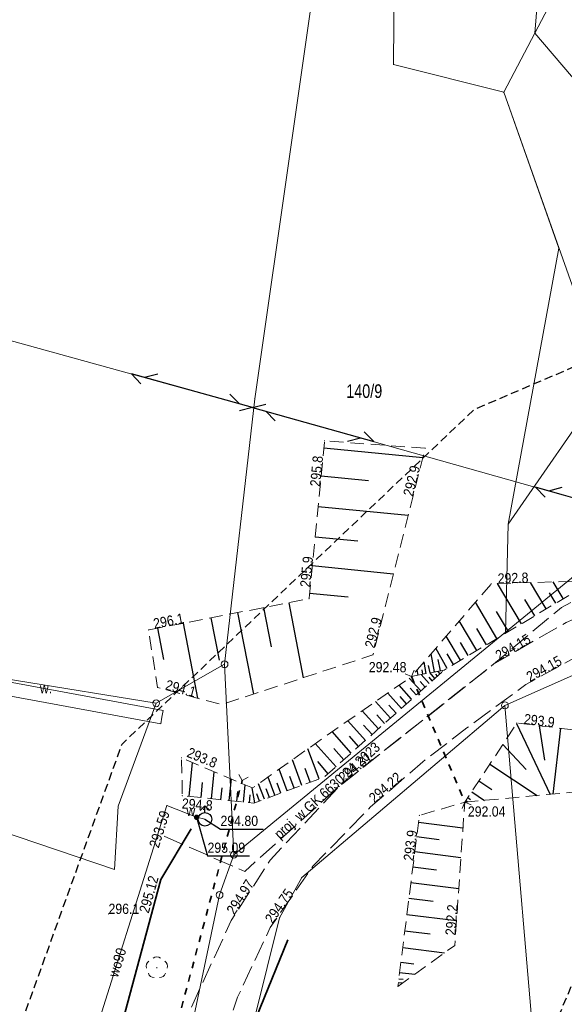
# Model space of a CAD drawing. Header units: metres. Extents: x 7423100 to 7429434, y 5527887 to 5533362.
# Tile 29 of 43: x 7427194 to 7427234, y 5531649 to 5531722. Entities that reach past the tile are written whole.
import ezdxf
from ezdxf.enums import TextEntityAlignment as Align

# ---------------------------------------------------------------- set-up
doc = ezdxf.new("R2010")
doc.units = ezdxf.units.M
doc.header["$MEASUREMENT"] = 0
for name, pattern in [('1.0_0.5', [1.5, 1, -0.5]), ('1.5_0.5', [2, 1.5, -0.5]), ('2', [0.9, 0.6, -0.3]), ('219-500', [0]), ('otkz_500', [1, 0.5, -0.5]), ('sutp_500', [0])]:
    doc.linetypes.add(name, pattern=pattern)
doc.layers.get('0').update_dxf_attribs({"color": 2, "linetype": 'CONTINUOUS', "lineweight": 5})
for name, color, linetype in [('000 Inne (niezydentyfikowane)', 7, 'CONTINUOUS'), ('202-punkt graniczny', 7, 'CONTINUOUS'), ('203-punkt graniczny', 7, 'CONTINUOUS'), ('211-numer działki ewidencyjnej', 7, 'CONTINUOUS'), ('217-kontur klasyfikacyjny', 7, 'CONTINUOUS'), ('218-kontur użytku gruntowego', 7, 'CONTINUOUS'), ('219-działka ewidencyjna', 7, 'CONTINUOUS'), ('drzewo liściaste', 7, 'CONTINUOUS'), ('hydrant', 7, 'CONTINUOUS'), ('jezdnia', 7, 'CONTINUOUS'), ('ogrodzenie trwałe', 7, 'CONTINUOUS'), ('pikieta naturalna', 7, 'CONTINUOUS'), ('pikieta naturalna-Atr2', 7, 'CONTINUOUS'), ('pikieta sztuczna', 7, 'CONTINUOUS'), ('pikieta sztuczna-Atr2', 7, 'CONTINUOUS'), ('przepust', 7, 'CONTINUOUS'), ('przewód telekomunikacyjny napowietrzny', 7, 'CONTINUOUS'), ('przewód wodociągowy', 7, 'CONTINUOUS'), ('przewód wodociągowy - ob. projektowany', 7, 'CONTINUOUS'), ('przewód wodociągowy - ob. projektowany-Atr1', 7, 'CONTINUOUS'), ('przewód wodociągowy-Atr1', 7, 'CONTINUOUS'), ('rzedna', 7, 'CONTINUOUS'), ('rzedna-Atr2', 7, 'CONTINUOUS'), ('rów melioracyjny (linia)', 7, 'CONTINUOUS'), ('rów melioracyjny (linia)-Atr17', 7, 'CONTINUOUS'), ('skarpa nieumocniona', 7, 'CONTINUOUS'), ('Zakres', 7, 'CONTINUOUS'), ('zasuwa lub zawór', 7, 'CONTINUOUS'), ('zasuwa lub zawór-Atr17', 7, 'CONTINUOUS')]:
    doc.layers.add(name, color=color, linetype=linetype)
doc.styles.get("Standard").update_dxf_attribs({"font": 'Working1250.shx', "width": 0.75})
doc.linetypes.add('902-500', pattern='A,3.75,0,[1,ksztalty.shx,S=0.5,R=0,X=0,Y=0],3.75', length=7.5)

# ---------------------------------------------------------------- blocks, each defined once
blk = doc.blocks.new('203')
at = {"linetype": 'Continuous', "lineweight": 0}
h = blk.add_hatch(color=0, dxfattribs=at)
edge = h.paths.add_edge_path()
edge.add_arc((0, 0), 0.045, 0, 360)
blk = doc.blocks.new('202')
at = {"color": 0, "linetype": 'Continuous', "lineweight": 0}
blk.add_circle((0, 0), 0.25, dxfattribs=at)
blk = doc.blocks.new('SUWH')
at = {"color": 0, "linetype": 'Continuous'}
for p in [(-0.354, 0.646), (0, 0.5), (0.354, 0.646)]:
    blk.add_line(p, (0, 1), dxfattribs=at)
blk.add_circle((0, 0), 0.5, dxfattribs=at)
blk = doc.blocks.new('PW01')
at = {"linetype": 'Continuous', "lineweight": 13}
h = blk.add_hatch(color=0, dxfattribs=at)
edge = h.paths.add_edge_path()
edge.add_arc((0, 0), 0.045, 0, 360)
blk = doc.blocks.new('IB05')
at = {"color": 0, "linetype": 'Continuous', "lineweight": 13}
for q in [(0.354, 0.354), (0.354, -0.354)]:
    blk.add_line((0, 0), q, dxfattribs=at)
blk = doc.blocks.new('OP021')
at = {"linetype": 'Continuous', "lineweight": 13}
h = blk.add_hatch(color=0, dxfattribs=at)
edge = h.paths.add_edge_path()
edge.add_arc((0, 0), 0.05, 0, 360)
at = {"color": 0, "linetype": 'Continuous', "lineweight": 13}
for centre, start, end in [((0, 0.4), 49.272, 130.728), ((-0.38, 0.124), 121.308, 202.548), ((0.38, 0.124), 337.452, 58.692), ((-0.235, -0.324), 193.221, 274.871), ((0.235, -0.324), 265.129, 346.779)]:
    blk.add_arc(centre, 0.4, start, end, dxfattribs=at)
blk = doc.blocks.new('US25')
at = {"linetype": 'Continuous', "lineweight": 0}
h = blk.add_hatch(color=0, dxfattribs=at)
edge = h.paths.add_edge_path()
edge.add_arc((0, 0), 0.2, 0, 360)
blk = doc.blocks.new('SUTP')
at = {"color": 0, "linetype": 'Continuous'}
for p, q in [((0, 0), (0.866, 0.5)), ((0, 0), (9.232, 0)), ((1.866, -0.5), (1, 0)), ((7.366, -0.5), (8.232, 0)), ((9.232, 0), (8.366, 0.5))]:
    blk.add_line(p, q, dxfattribs=at)

msp = doc.modelspace()

# ---------------------------------------------------------------- linework, layer by layer
at = {"layer": '000 Inne (niezydentyfikowane)', "color": 7, "linetype": 'Continuous', "lineweight": 25, "flags": 128}
for points in [[(7427216.08, 5531690.2), (7427223.34, 5531689.49)], [(7427215.88, 5531688.14), (7427219.35, 5531687.8)], [(7427215.66, 5531685.89), (7427222.27, 5531685.24)], [(7427215.44, 5531683.67), (7427218.58, 5531683.36)], [(7427215.23, 5531681.55), (7427221.19, 5531680.96)], [(7427230.59, 5531677.29), (7427228.82, 5531680.23)], [(7427232.4, 5531678.38), (7427231.25, 5531680.31)], [(7427233.65, 5531679.13), (7427232.92, 5531680.35)], [(7427215.03, 5531679.53), (7427217.86, 5531679.25)], [(7427233.1, 5531678.79), (7427232.63, 5531679.56)], [(7427213.5, 5531678.83), (7427214.57, 5531673.33)], [(7427228.78, 5531676.21), (7427227.2, 5531678.86)], [(7427231.56, 5531677.87), (7427230.84, 5531679.07)], [(7427209.75, 5531678.1), (7427210.92, 5531672.13)], [(7427211.65, 5531678.47), (7427212.21, 5531675.6)], [(7427229.64, 5531676.72), (7427228.76, 5531678.19)], [(7427205.74, 5531677.32), (7427206.81, 5531671.83)], [(7427207.79, 5531677.72), (7427208.39, 5531674.61)], [(7427227.31, 5531675.33), (7427226.02, 5531677.49)], [(7427203.86, 5531676.96), (7427204.3, 5531674.67)], [(7427228.01, 5531675.74), (7427227.3, 5531676.94)], [(7427226.11, 5531674.61), (7427225.06, 5531676.37)], [(7427226.68, 5531674.95), (7427226.1, 5531675.92)], [(7427224.21, 5531673.75), (7427223.95, 5531675.08)], [(7427225.12, 5531674.01), (7427224.3, 5531675.49)], [(7427225.6, 5531674.3), (7427225.12, 5531675.09)], [(7427223.6, 5531673.63), (7427223.44, 5531674.48)], [(7427224.63, 5531673.83), (7427224.47, 5531674.66)], [(7427223.01, 5531673.52), (7427222.94, 5531673.9)], [(7427223.35, 5531673.58), (7427223.29, 5531673.91)], [(7427223.88, 5531673.69), (7427223.77, 5531674.22)], [(7427224.23, 5531673.28), (7427223.87, 5531673.68)], [(7427224.61, 5531673.61), (7427224.45, 5531673.8)], [(7427224.8, 5531673.78), (7427224.77, 5531673.82)], [(7427223.2, 5531672.36), (7427222.35, 5531673.3)], [(7427223.52, 5531672.64), (7427223.15, 5531673.06)], [(7427223.81, 5531672.9), (7427223.22, 5531673.56)], [(7427224.04, 5531673.11), (7427223.81, 5531673.37)], [(7427224.42, 5531673.45), (7427224.29, 5531673.59)], [(7427221.77, 5531671.08), (7427220.77, 5531672.2)], [(7427222.52, 5531671.75), (7427221.6, 5531672.78)], [(7427222.86, 5531672.06), (7427222.42, 5531672.55)], [(7427220.96, 5531670.36), (7427219.88, 5531671.58)], [(7427222.15, 5531671.42), (7427221.67, 5531671.96)], [(7427220.09, 5531669.58), (7427218.9, 5531670.91)], [(7427221.38, 5531670.73), (7427220.86, 5531671.32)], [(7427219.13, 5531668.73), (7427217.85, 5531670.17)], [(7427220.53, 5531669.98), (7427219.97, 5531670.61)], [(7427218.09, 5531667.8), (7427216.69, 5531669.37)], [(7427219.62, 5531669.16), (7427219, 5531669.85)], [(7427230.23, 5531669.97), (7427232.68, 5531664.77)], [(7427231.88, 5531669.81), (7427232.28, 5531667.29)], [(7427233.45, 5531669.62), (7427232.88, 5531664.79)], [(7427218.62, 5531668.27), (7427217.95, 5531669.03)], [(7427215.74, 5531665.9), (7427214.89, 5531668.1)], [(7427216.97, 5531666.8), (7427215.45, 5531668.5)], [(7427217.54, 5531667.31), (7427216.81, 5531668.13)], [(7427229.21, 5531668.43), (7427230.94, 5531666.6)], [(7427214.47, 5531665.43), (7427213.77, 5531667.31)], [(7427216.39, 5531666.28), (7427215.64, 5531667.19)], [(7427206.19, 5531664.62), (7427206.44, 5531667.11)], [(7427207.83, 5531664.45), (7427208.03, 5531666.43)], [(7427213.39, 5531665.03), (7427212.8, 5531666.62)], [(7427215.08, 5531665.66), (7427214.7, 5531666.68)], [(7427228.26, 5531666.99), (7427231.74, 5531664.69)], [(7427209.13, 5531664.32), (7427209.3, 5531665.9)], [(7427212.48, 5531664.7), (7427211.98, 5531666.04)], [(7427213.91, 5531665.23), (7427213.59, 5531666.09)], [(7427227.45, 5531665.76), (7427228.42, 5531665.12)], [(7427207.06, 5531664.53), (7427207.17, 5531665.64)], [(7427208.52, 5531664.38), (7427208.61, 5531665.26)], [(7427209.68, 5531664.26), (7427209.76, 5531664.97)], [(7427210.17, 5531664.21), (7427210.3, 5531665.47)], [(7427211, 5531664.15), (7427210.81, 5531665.26)], [(7427211.71, 5531664.41), (7427211.28, 5531665.55)], [(7427212.08, 5531664.55), (7427211.85, 5531665.17)], [(7427212.92, 5531664.86), (7427212.65, 5531665.59)], [(7427226.93, 5531664.96), (7427227.88, 5531664.33)], [(7427210.61, 5531664.16), (7427210.67, 5531664.73)], [(7427211.36, 5531664.28), (7427211.16, 5531664.8)], [(7427226.5, 5531664.32), (7427226.64, 5531664.22)], [(7427226.64, 5531664.53), (7427226.84, 5531664.39)], [(7427223.03, 5531662.73), (7427226.29, 5531662.32)], [(7427222.89, 5531661.67), (7427224.55, 5531661.46)], [(7427222.76, 5531660.57), (7427226.14, 5531660.15)], [(7427222.61, 5531659.45), (7427224.34, 5531659.24)], [(7427222.47, 5531658.31), (7427225.98, 5531657.87)], [(7427222.32, 5531657.15), (7427224.11, 5531656.93)], [(7427222.18, 5531655.97), (7427225.82, 5531655.51)], [(7427222.02, 5531654.76), (7427223.88, 5531654.53)], [(7427221.87, 5531653.53), (7427224.93, 5531653.15)], [(7427221.73, 5531652.46), (7427222.69, 5531652.34)], [(7427221.58, 5531651.25), (7427221.89, 5531651.21)], [(7427221.64, 5531651.71), (7427222.75, 5531651.57)], [(7427221.51, 5531650.71), (7427221.53, 5531650.71)], [(7427221.55, 5531650.98), (7427221.87, 5531650.94)]]:
    msp.add_lwpolyline(points, dxfattribs=at)
at = {"layer": '217-kontur klasyfikacyjny', "color": 92, "linetype": 'Continuous', "lineweight": 18, "flags": 128}
for points in [[(7427232.77, 5531735.32), (7427231.56, 5531720.6)], [(7427211, 5531693.79), (7427216.46, 5531731.94)], [(7427216.46, 5531731.94), (7427211, 5531693.79)], [(7427221.19, 5531718.32), (7427221.29, 5531730.53)], [(7427231.56, 5531720.6), (7427229.28, 5531716.27)], [(7427229.28, 5531716.27), (7427221.19, 5531718.32)], [(7427233.33, 5531704.83), (7427229.28, 5531716.27)], [(7427229.28, 5531716.27), (7427233.33, 5531704.83)], [(7427229.61, 5531684.58), (7427233.33, 5531704.83)], [(7427233.33, 5531704.83), (7427229.61, 5531684.58)], [(7427208.79, 5531674.31), (7427211, 5531693.79)], [(7427211, 5531693.79), (7427208.79, 5531674.31)], [(7427229.42, 5531676.68), (7427240.19, 5531685.48)], [(7427229.42, 5531676.68), (7427229.61, 5531684.58)], [(7427229.61, 5531684.58), (7427229.42, 5531676.68)], [(7427214.09, 5531664.13), (7427229.42, 5531676.68)], [(7427238.46, 5531675.32), (7427229.37, 5531671.3)], [(7427203.77, 5531671.45), (7427183.25, 5531674.78)], [(7427183.25, 5531674.78), (7427203.77, 5531671.45)], [(7427203.77, 5531671.45), (7427208.79, 5531674.31)], [(7427208.79, 5531674.31), (7427203.77, 5531671.45)], [(7427200.97, 5531663.91), (7427203.77, 5531671.45)], [(7427203.77, 5531671.45), (7427200.97, 5531663.91)], [(7427229.37, 5531671.3), (7427214.45, 5531658.67)], [(7427200.71, 5531659.27), (7427200.97, 5531663.91)], [(7427200.97, 5531663.91), (7427200.71, 5531659.27)], [(7427209.47, 5531660.34), (7427214.09, 5531664.13)], [(7427190.8, 5531662.62), (7427200.71, 5531659.27)], [(7427200.71, 5531659.27), (7427190.8, 5531662.62)], [(7427208.42, 5531657.39), (7427209.47, 5531660.34)], [(7427214.45, 5531658.67), (7427212.83, 5531655.71)], [(7427202.51, 5531629.39), (7427208.42, 5531657.39)], [(7427212.83, 5531655.71), (7427210.09, 5531644.68)]]:
    msp.add_lwpolyline(points, dxfattribs=at)
at = {"layer": '218-kontur użytku gruntowego', "color": 3, "linetype": 'Continuous', "lineweight": 18, "flags": 128}
for points in [[(7427232.77, 5531735.32), (7427231.56, 5531720.6)], [(7427221.19, 5531718.32), (7427221.29, 5531730.53)], [(7427231.56, 5531720.6), (7427229.28, 5531716.27)], [(7427229.28, 5531716.27), (7427221.19, 5531718.32)], [(7427233.33, 5531704.83), (7427229.28, 5531716.27)], [(7427229.28, 5531716.27), (7427233.33, 5531704.83)], [(7427229.61, 5531684.58), (7427233.33, 5531704.83)], [(7427233.33, 5531704.83), (7427229.61, 5531684.58)], [(7427229.42, 5531676.68), (7427240.19, 5531685.48)], [(7427240.19, 5531685.48), (7427229.42, 5531676.68)], [(7427229.42, 5531676.68), (7427229.61, 5531684.58)], [(7427229.61, 5531684.58), (7427229.42, 5531676.68)], [(7427214.09, 5531664.13), (7427229.42, 5531676.68)], [(7427229.42, 5531676.68), (7427214.09, 5531664.13)], [(7427238.46, 5531675.32), (7427229.37, 5531671.3)], [(7427229.37, 5531671.3), (7427238.46, 5531675.32)], [(7427183.25, 5531674.78), (7427203.77, 5531671.45)], [(7427203.77, 5531671.45), (7427183.25, 5531674.78)], [(7427203.77, 5531671.45), (7427200.97, 5531663.91)], [(7427200.97, 5531663.91), (7427203.77, 5531671.45)], [(7427229.37, 5531671.3), (7427214.45, 5531658.67)], [(7427214.45, 5531658.67), (7427229.37, 5531671.3)], [(7427200.97, 5531663.91), (7427200.71, 5531659.27)], [(7427200.71, 5531659.27), (7427200.97, 5531663.91)], [(7427209.47, 5531660.34), (7427214.09, 5531664.13)], [(7427214.09, 5531664.13), (7427209.47, 5531660.34)], [(7427200.71, 5531659.27), (7427190.8, 5531662.62)], [(7427190.8, 5531662.62), (7427200.71, 5531659.27)], [(7427208.42, 5531657.39), (7427209.47, 5531660.34)], [(7427209.47, 5531660.34), (7427208.42, 5531657.39)], [(7427214.45, 5531658.67), (7427212.83, 5531655.71)], [(7427212.83, 5531655.71), (7427214.45, 5531658.67)], [(7427202.51, 5531629.39), (7427208.42, 5531657.39)], [(7427208.42, 5531657.39), (7427202.51, 5531629.39)], [(7427212.83, 5531655.71), (7427210.09, 5531644.68)], [(7427210.09, 5531644.68), (7427212.83, 5531655.71)]]:
    msp.add_lwpolyline(points, dxfattribs=at)
at = {"layer": '219-działka ewidencyjna', "color": 7, "linetype": '219-500', "lineweight": 18, "flags": 128}
for points in [[(7427254.67, 5531764.51), (7427231.56, 5531720.6)], [(7427216.46, 5531731.94), (7427211, 5531693.79)], [(7427221.29, 5531730.53), (7427221.19, 5531718.32)], [(7427229.28, 5531716.27), (7427231.56, 5531720.6)], [(7427231.56, 5531720.6), (7427236.38, 5531714.95)], [(7427221.19, 5531718.32), (7427229.28, 5531716.27)], [(7427229.28, 5531716.27), (7427236.82, 5531695)], [(7427236.82, 5531695), (7427229.61, 5531684.58)], [(7427211, 5531693.79), (7427208.79, 5531674.31)], [(7427229.42, 5531676.68), (7427240.19, 5531685.48)], [(7427229.42, 5531676.68), (7427229.61, 5531684.58)], [(7427214.09, 5531664.13), (7427229.42, 5531676.68)], [(7427229.37, 5531671.3), (7427238.46, 5531675.32)], [(7427203.77, 5531671.45), (7427183.25, 5531674.78)], [(7427208.79, 5531674.31), (7427203.77, 5531671.45)], [(7427209.47, 5531660.34), (7427208.79, 5531674.31)], [(7427214.45, 5531658.67), (7427229.37, 5531671.3)], [(7427229.37, 5531671.3), (7427231.93, 5531641.26)], [(7427209.47, 5531660.34), (7427214.09, 5531664.13)], [(7427208.42, 5531657.39), (7427209.47, 5531660.34)], [(7427214.45, 5531658.67), (7427212.83, 5531655.71)], [(7427202.51, 5531629.39), (7427208.42, 5531657.39)], [(7427212.83, 5531655.71), (7427210.09, 5531644.68)]]:
    msp.add_lwpolyline(points, dxfattribs=at)
at = {"layer": 'jezdnia', "color": 7, "linetype": '1.5_0.5', "lineweight": 18, "flags": 128}
msp.add_lwpolyline([(7427308.46, 5531660.6), (7427305.81, 5531657.73), (7427302.93, 5531656.31), (7427299.71, 5531655.52), (7427296.34, 5531655.69), (7427293.05, 5531656.35), (7427290.31, 5531657.56), (7427287.69, 5531658.96), (7427284, 5531661.29), (7427279.96, 5531664.33), (7427269.3, 5531673.32), (7427265.41, 5531676.44), (7427260.71, 5531679.7), (7427255.07, 5531681.64), (7427251.2, 5531682.23), (7427249.64, 5531682.09), (7427244.51, 5531681.38), (7427239.63, 5531679.94), (7427233.86, 5531677.38), (7427228.53, 5531674.32), (7427221.66, 5531668.88), (7427217.2, 5531665.35), (7427212.13, 5531659.94), (7427209.28, 5531655.52), (7427206.34, 5531649.12), (7427205.61, 5531647.19), (7427204.61, 5531643.99), (7427204.52, 5531643.2), (7427203.06, 5531635.76), (7427200.8, 5531624.91), (7427199.89, 5531621.07), (7427198.94, 5531617.57), (7427197.98, 5531613.93), (7427196.92, 5531610.17), (7427195.99, 5531607.16), (7427194.93, 5531603.97), (7427194.44, 5531602.83), (7427194.18, 5531602.09), (7427192.76, 5531598.41), (7427187.78, 5531586.91), (7427187.44, 5531586.39), (7427185.94, 5531582.9), (7427180.49, 5531571.11), (7427172.64, 5531553.48), (7427162.39, 5531533.03), (7427157.36, 5531524.38), (7427152.88, 5531516.83), (7427150.15, 5531512.08), (7427147.32, 5531507.03), (7427145.14, 5531502.96), (7427142.63, 5531497.97), (7427140.66, 5531494.08), (7427136.49, 5531485.27), (7427134.2, 5531480.75), (7427130.56, 5531481.5), (7427128.14, 5531481.2), (7427126, 5531476.17), (7427127.51, 5531474.28), (7427128.64, 5531473.55), (7427129.42, 5531472.77), (7427129.92, 5531472.07), (7427130.14, 5531471.38), (7427127.97, 5531466.05), (7427126.21, 5531461.6), (7427124.05, 5531456.42), (7427121.96, 5531451.3), (7427119.93, 5531446.59), (7427115.33, 5531435.8), (7427113.28, 5531431.28), (7427110.58, 5531425.67), (7427108.37, 5531421.14), (7427107.45, 5531419.5), (7427105.8, 5531416.31), (7427103.7, 5531412.43), (7427101.5, 5531408.62), (7427097.66, 5531401.8), (7427096.13, 5531398.9), (7427094.93, 5531396.6), (7427092.97, 5531392.54), (7427089.43, 5531384.88), (7427084.23, 5531373.43), (7427076.28, 5531355.82), (7427070.21, 5531343.5), (7427069.04, 5531341.47), (7427067.17, 5531339.72), (7427063.14, 5531338.16), (7427057.49, 5531338.47), (7427053.68, 5531340.22), (7427048.22, 5531342.47), (7427036.6, 5531348.35), (7427028.49, 5531352.44), (7427025.25, 5531353.92), (7427020.75, 5531355.96), (7427017.88, 5531357.17), (7427015.72, 5531358.1), (7427013.84, 5531358.88), (7427007.22, 5531361.47), (7427001.57, 5531363.55), (7427000.1, 5531364.08), (7426991.21, 5531366.79), (7426984.05, 5531369.03), (7426983, 5531369.38), (7426978.59, 5531371.18), (7426978.01, 5531371.36), (7426976.18, 5531372.48), (7426975.47, 5531372.88), (7426974.41, 5531373.7), (7426972.59, 5531375.63), (7426971.24, 5531378.66), (7426971.39, 5531383.67), (7426972.46, 5531388.05), (7426968.16, 5531383.93), (7426964.82, 5531381.84), (7426962.06, 5531380.9), (7426965.41, 5531378.95), (7426967.9, 5531376.19), (7426968.43, 5531375.45), (7426971.95, 5531371.57), (7426972.57, 5531370.82), (7426973.78, 5531370.41), (7426975.16, 5531369.51), (7426976.86, 5531368.75), (7426979.57, 5531367.58), (7426981.78, 5531366.8), (7426983.19, 5531366.27), (7426988.05, 5531364.76), (7426993.22, 5531362.92), (7426994.19, 5531362.95), (7426996.24, 5531362.29), (7426999.27, 5531361.38), (7427008.56, 5531357.95), (7427014.54, 5531355.6), (7427016.75, 5531354.75), (7427017.66, 5531354.48), (7427024.16, 5531351.44), (7427027.29, 5531349.82), (7427047.27, 5531339.81), (7427052.42, 5531337.41), (7427059.33, 5531334.09), (7427060.78, 5531332.65), (7427066.98, 5531332.41), (7427067.36, 5531334.25), (7427068.54, 5531336.29), (7427070.85, 5531339.16), (7427072.56, 5531341.83), (7427078.96, 5531354.77), (7427080.17, 5531357.72), (7427083.88, 5531365.68), (7427084.83, 5531365.65), (7427085.49, 5531367.25), (7427084.74, 5531367.59), (7427086.78, 5531372.46), (7427091.58, 5531382.95), (7427096.17, 5531392.82), (7427097.61, 5531395.73), (7427098.93, 5531398.28), (7427101.04, 5531402.2), (7427103.16, 5531405.83), (7427104.96, 5531409.1), (7427107.84, 5531414.34), (7427110.24, 5531418.77), (7427112.27, 5531422.76), (7427114.22, 5531426.9), (7427115.87, 5531430.34), (7427118.9, 5531436.92), (7427122.23, 5531444.66), (7427123.9, 5531448.81), (7427126.06, 5531454.05), (7427128.34, 5531459.68), (7427131.51, 5531467.17), (7427134.72, 5531474.84), (7427137.6, 5531481.44), (7427140.37, 5531487.35), (7427143.24, 5531493.32), (7427145.27, 5531497.19), (7427147.92, 5531502.21), (7427151.38, 5531508.48), (7427154.9, 5531514.85), (7427160.26, 5531524), (7427164.47, 5531531.2), (7427175.14, 5531552.44), (7427183.24, 5531570.25), (7427190.06, 5531585.05), (7427192.19, 5531589.83), (7427195.24, 5531597.15), (7427196.6, 5531600.35), (7427197.49, 5531602.72), (7427198.5, 5531605.8), (7427200.52, 5531612.4), (7427201.66, 5531616.49), (7427202.47, 5531619.63), (7427203.46, 5531623.87), (7427204.96, 5531630.81), (7427205.59, 5531634.15), (7427206.39, 5531638.2), (7427207.14, 5531641.77), (7427207.73, 5531644.09), (7427209.75, 5531649.89), (7427212.14, 5531655), (7427215.28, 5531659.5), (7427219.51, 5531663.85), (7427223.35, 5531667.16), (7427226.58, 5531669.64), (7427230.9, 5531672.83), (7427235.96, 5531675.6), (7427241.95, 5531677.81), (7427246.95, 5531679.04), (7427250.9, 5531679.41), (7427254.02, 5531679.12), (7427257.74, 5531678.05), (7427261.75, 5531675.74), (7427268.82, 5531670.12), (7427275.34, 5531664.55), (7427280.67, 5531660.15), (7427286.16, 5531656.53), (7427291.7, 5531653.7), (7427297.22, 5531652.08), (7427301.86, 5531651.95), (7427307.18, 5531653.28), (7427310.17, 5531656.96), (7427311.78, 5531661.05), (7427314.19, 5531667.2), (7427322.25, 5531690.19), (7427336.63, 5531732.23), (7427342.29, 5531749.99), (7427344.96, 5531758.25), (7427347.88, 5531766.63), (7427357.66, 5531792.78), (7427362.71, 5531805.75), (7427359.73, 5531805.92), (7427355.16, 5531794.07), (7427353.4, 5531789.57), (7427350.1, 5531781.01), (7427345.43, 5531768.03), (7427339.13, 5531749.25), (7427332.38, 5531728.45), (7427328.43, 5531716.76), (7427319.66, 5531691.02), (7427311.45, 5531667.98)], close=True, dxfattribs=at)
at = {"layer": 'ogrodzenie trwałe', "color": 7, "linetype": '902-500', "lineweight": 35, "flags": 128}
for points in [[(7427200.28, 5531644.27), (7427204.12, 5531658.53), (7427206.35, 5531662.25)], [(7427209.06, 5531639.38), (7427208.4, 5531640.25), (7427209.36, 5531644.12), (7427213.43, 5531654.1)]]:
    msp.add_lwpolyline(points, dxfattribs=at)
at = {"layer": 'przepust', "color": 7, "linetype": 'otkz_500', "lineweight": 35, "flags": 128}
for points in [[(7427222.52, 5531673.42), (7427226.42, 5531664.2)], [(7427196.06, 5531613.37), (7427210.09, 5531665.79)]]:
    msp.add_lwpolyline(points, dxfattribs=at)
at = {"layer": 'przewód telekomunikacyjny napowietrzny', "color": 30, "linetype": 'sutp_500', "lineweight": 18, "flags": 128}
for points in [[(7427210.85, 5531693.15), (7427175.07, 5531703.04)], [(7427240.5, 5531684.79), (7427210.85, 5531693.15)]]:
    msp.add_lwpolyline(points, dxfattribs=at)
at = {"layer": 'przewód wodociągowy', "color": 5, "linetype": 'Continuous', "lineweight": 18, "flags": 128}
msp.add_lwpolyline([(7427162.93, 5531521.65), (7427164.2, 5531524.01), (7427154, 5531531.43), (7427170.39, 5531565.65), (7427180.08, 5531588.41), (7427186.1, 5531603.33), (7427191.95, 5531622.79), (7427196.66, 5531638.69), (7427198.5, 5531644.79), (7427204.55, 5531663.95), (7427206.74, 5531663.09), (7427207.35, 5531662.94)], dxfattribs=at)
at = {"layer": 'przewód wodociągowy - ob. projektowany', "color": 5, "linetype": '1.5_0.5', "lineweight": 18, "flags": 128}
msp.add_lwpolyline([(7427405.13, 5531862.3), (7427381.63, 5531838.45), (7427370.16, 5531808.07), (7427356.59, 5531774.11), (7427358.89, 5531765), (7427351.72, 5531761.4), (7427346.98, 5531743.93), (7427345.76, 5531731.58), (7427342.2, 5531726.3), (7427323.16, 5531670.11), (7427316.27, 5531649.19), (7427295.95, 5531651.19), (7427292.69, 5531652.2), (7427284.03, 5531656.48), (7427272.35, 5531666.12), (7427264.3, 5531672.86), (7427265.94, 5531676.8), (7427262.46, 5531679.38), (7427258.15, 5531681.51), (7427251.83, 5531683.51), (7427241.41, 5531682.76), (7427233.52, 5531678.48), (7427228.53, 5531674.32), (7427217.34, 5531665.48), (7427210.27, 5531659.12), (7427203.9, 5531661.89)], dxfattribs=at)
at = {"layer": 'rzedna-Atr2', "color": 7, "flags": 128}
for points in [[(7427206.74, 5531663.09), (7427207.54, 5531660.25), (7427210.617, 5531660.25)], [(7427207.35, 5531662.94), (7427208.49, 5531662.22), (7427211.631, 5531662.22)]]:
    msp.add_lwpolyline(points, dxfattribs=at)
at = {"layer": 'rów melioracyjny (linia)', "color": 0, "linetype": 'CONTINUOUS', "lineweight": 18}
for p, q in [((7427204.28, 5531670.932), (7427192.244, 5531673.145)), ((7427204.1, 5531669.948), (7427191.776, 5531672.215)), ((7427204.28, 5531670.932), (7427204.19, 5531670.44)), ((7427204.1, 5531669.948), (7427204.19, 5531670.44))]:
    msp.add_line(p, q, dxfattribs=at)
at = {"layer": 'skarpa nieumocniona', "color": 7, "linetype": '1.0_0.5', "lineweight": 18, "flags": 128}
for points in [[(7427223.51, 5531690.16), (7427216.13, 5531690.7), (7427214.99, 5531679.12), (7427203.21, 5531676.83), (7427203.87, 5531672.61), (7427208.56, 5531671.36), (7427219.68, 5531675)], [(7427223.51, 5531690.16), (7427216.13, 5531690.7), (7427214.99, 5531679.12), (7427203.21, 5531676.83), (7427203.87, 5531672.61), (7427208.56, 5531671.36), (7427219.68, 5531675)], [(7427245.67, 5531687.45), (7427242.13, 5531685.05), (7427235.11, 5531680.42), (7427228.37, 5531680.22), (7427222.52, 5531673.42), (7427224.92, 5531673.89), (7427245.31, 5531686.12)], [(7427245.67, 5531687.45), (7427242.13, 5531685.05), (7427235.11, 5531680.42), (7427228.37, 5531680.22), (7427222.52, 5531673.42), (7427224.92, 5531673.89), (7427245.31, 5531686.12)], [(7427224.92, 5531673.89), (7427222.52, 5531673.42), (7427215.92, 5531668.83), (7427210.85, 5531665.24), (7427205.63, 5531667.45), (7427205.69, 5531664.67), (7427210.95, 5531664.13), (7427216.13, 5531666.05)], [(7427224.92, 5531673.89), (7427222.52, 5531673.42), (7427215.92, 5531668.83), (7427210.85, 5531665.24), (7427205.63, 5531667.45), (7427205.69, 5531664.67), (7427210.95, 5531664.13), (7427216.13, 5531666.05)], [(7427226.42, 5531664.2), (7427238.5, 5531665.31), (7427243.86, 5531669.56), (7427242.8, 5531672.18), (7427239.13, 5531668.95), (7427230.25, 5531670)], [(7427226.42, 5531664.2), (7427238.5, 5531665.31), (7427243.86, 5531669.56), (7427242.8, 5531672.18), (7427239.13, 5531668.95), (7427230.25, 5531670)], [(7427221.51, 5531650.68), (7427225.69, 5531653.69), (7427226.42, 5531664.2), (7427223.09, 5531663.23)], [(7427221.51, 5531650.68), (7427225.69, 5531653.69), (7427226.42, 5531664.2), (7427223.09, 5531663.23)]]:
    msp.add_lwpolyline(points, close=True, dxfattribs=at)
at = {"layer": 'Zakres', "color": 5, "linetype": '2', "lineweight": 25, "flags": 128}
msp.add_lwpolyline([(7426959.38, 5531401.23), (7426948.65, 5531362.84), (7427076.43, 5531312.57), (7427157, 5531483.53), (7427190.02, 5531545.05), (7427239.38, 5531662.97), (7427324.36, 5531629.44), (7427397.03, 5531854.21), (7427374.95, 5531881.96), (7427338.01, 5531781.64), (7427302.42, 5531678.62), (7427257.54, 5531705.99), (7427227.1, 5531692.99), (7427201.24, 5531668.44), (7427178.8, 5531606.23), (7427058.44, 5531363.55)], close=True, dxfattribs=at)

# ---------------------------------------------------------------- block references
at = {"layer": '202-punkt graniczny', "color": 7, "linetype": 'Continuous', "lineweight": 18}
for p in [(7427208.79, 5531674.31), (7427203.77, 5531671.45), (7427229.37, 5531671.3), (7427209.47, 5531660.34), (7427208.42, 5531657.39)]:
    msp.add_blockref('202', p, dxfattribs=at)
at = {"layer": '203-punkt graniczny', "color": 7, "linetype": 'Continuous', "lineweight": 18}
for p in [(7427231.56, 5531720.6), (7427221.19, 5531718.32), (7427229.28, 5531716.27), (7427211, 5531693.79), (7427229.61, 5531684.58), (7427229.42, 5531676.68), (7427214.09, 5531664.13), (7427214.45, 5531658.67), (7427212.83, 5531655.71)]:
    msp.add_blockref('203', p, dxfattribs=at)
at = {"layer": 'drzewo liściaste', "color": 94, "linetype": 'Continuous', "lineweight": 18}
msp.add_blockref('OP021', (7427203.82, 5531652.06), dxfattribs=at)
at = {"layer": 'hydrant', "color": 5, "linetype": 'Continuous', "lineweight": 18}
msp.add_blockref('SUWH', (7427207.35, 5531662.94), dxfattribs=at)
at = {"layer": 'pikieta naturalna', "color": 7, "linetype": 'Continuous', "lineweight": 13}
for p in [(7427216.13, 5531690.7), (7427223.51, 5531690.16), (7427228.37, 5531680.22), (7427214.99, 5531679.12), (7427203.21, 5531676.83), (7427219.68, 5531675), (7427203.87, 5531672.61), (7427230.25, 5531670), (7427205.63, 5531667.45), (7427205.69, 5531664.67), (7427223.09, 5531663.23), (7427200.27, 5531656), (7427225.69, 5531653.69)]:
    msp.add_blockref('PW01', p, dxfattribs=at)
at = {"layer": 'pikieta sztuczna', "color": 7, "linetype": 'Continuous', "lineweight": 13}
for p in [(7427228.53, 5531674.32), (7427222.52, 5531673.42), (7427230.9, 5531672.83), (7427217.2, 5531665.35), (7427226.42, 5531664.2), (7427219.51, 5531663.85), (7427204.12, 5531658.53), (7427209.28, 5531655.52), (7427212.14, 5531655)]:
    msp.add_blockref('PW01', p, dxfattribs=at)
at = {"layer": 'przepust', "color": 7, "linetype": 'Continuous', "lineweight": 35}
for p, rotation in [((7427222.52, 5531673.42), 112.928), ((7427210.09, 5531665.79), 75.016), ((7427226.42, 5531664.2), 292.928)]:
    msp.add_blockref('IB05', p, dxfattribs=dict(at, rotation=rotation))
at = {"layer": 'przewód telekomunikacyjny napowietrzny', "color": 30, "linetype": 'Continuous', "lineweight": 18}
for p, rotation in [((7427210.85, 5531693.15), 164.549), ((7427210.85, 5531693.15), 344.254), ((7427240.5, 5531684.79), 164.254)]:
    msp.add_blockref('SUTP', p, dxfattribs=dict(at, rotation=rotation))
at = {"layer": 'rzedna', "color": 5, "linetype": 'Continuous', "lineweight": 18}
for p in [(7427204.55, 5531663.95), (7427206.74, 5531663.09), (7427207.35, 5531662.94)]:
    msp.add_blockref('PW01', p, dxfattribs=at)
at = {"layer": 'zasuwa lub zawór', "color": 5, "linetype": 'Continuous', "lineweight": 18}
msp.add_blockref('US25', (7427206.74, 5531663.09), dxfattribs=at)

# ---------------------------------------------------------------- texts
at = {"layer": '211-numer działki ewidencyjnej', "color": 7, "linetype": 'Continuous', "lineweight": 18, "width": 0.79}
msp.add_text('140/9', height=1, dxfattribs=at).set_placement((7427217.72, 5531693.85))
at = {"layer": 'pikieta naturalna-Atr2', "color": 7, "width": 0.9}
for s, rotation, p in [('295.8', 84.377, (7427215.8, 5531687.32)), ('292.9', 75.821, (7427222.61, 5531686.58)), ('295.9', 84.377, (7427215.07, 5531679.94)), ('292.8', 1.699, (7427228.85, 5531680.23)), ('296.1', 11.001, (7427203.64, 5531676.91)), ('292.9', 75.821, (7427219.79, 5531675.45)), ('294.1', 345.076, (7427204.39, 5531672.47)), ('293.9', 353.256, (7427230.73, 5531669.94)), ('293.8', 337.492, (7427205.96, 5531667.55)), ('294.8', 355.736, (7427205.63, 5531663.74)), ('293.9', 82.824, (7427222.66, 5531659.85)), ('292.2', 86.027, (7427225.74, 5531654.41))]:
    msp.add_text(s, height=0.75, rotation=rotation, dxfattribs=at).set_placement(p)
msp.add_text('296.1', height=0.75, dxfattribs=at).set_placement((7427200.27, 5531656))
at = {"layer": 'pikieta sztuczna-Atr2', "color": 7, "width": 0.9}
for s, rotation, p in [('294.15', 29.86, (7427228.95, 5531674.56)), ('294.15', 28.697, (7427231.21, 5531673)), ('294.31', 38.361, (7427217.54, 5531665.62)), ('294.22', 40.76, (7427219.79, 5531664.09)), ('295.12', 74.465, (7427203.22, 5531656.01)), ('294.97', 57.186, (7427209.51, 5531655.88)), ('294.75', 55.093, (7427212.31, 5531655.24))]:
    msp.add_text(s, height=0.75, rotation=rotation, dxfattribs=at).set_placement(p)
for s, p in [('292.48', (7427219.38, 5531673.73)), ('292.04', (7427226.65, 5531663.14))]:
    msp.add_text(s, height=0.75, dxfattribs=at).set_placement(p)
at = {"layer": 'przewód wodociągowy - ob. projektowany-Atr1', "color": 5, "width": 0.9}
msp.add_text('proj. w GK.6630.24.2023', height=0.75, rotation=41.974, dxfattribs=at).set_placement((7427212.85, 5531661.44))
at = {"layer": 'przewód wodociągowy-Atr1', "color": 5, "width": 0.9}
msp.add_text('wo90', height=0.75, rotation=72.476, dxfattribs=at).set_placement((7427200.59, 5531651.41), align=Align.MIDDLE_LEFT)
at = {"layer": 'rzedna-Atr2', "color": 5, "width": 0.9}
msp.add_text('293.59', height=0.75, rotation=72.476, dxfattribs=at).set_placement((7427203.59, 5531660.9), align=Align.MIDDLE_LEFT)
for s, p in [('294.80', (7427208.49, 5531662.228)), ('295.09', (7427207.54, 5531660.258))]:
    msp.add_text(s, height=0.75, dxfattribs=at).set_placement(p, align=Align.BOTTOM_LEFT)
at = {"layer": 'rów melioracyjny (linia)-Atr17', "color": 7, "width": 0.9}
msp.add_text('w.', height=0.75, dxfattribs=at).set_placement((7427195.23, 5531672.19))
at = {"layer": 'zasuwa lub zawór-Atr17', "color": 5, "width": 0.9}
msp.add_text('w', height=0.75, dxfattribs=at).set_placement((7427205.99, 5531663.19))

doc.saveas('drawing.dxf')
